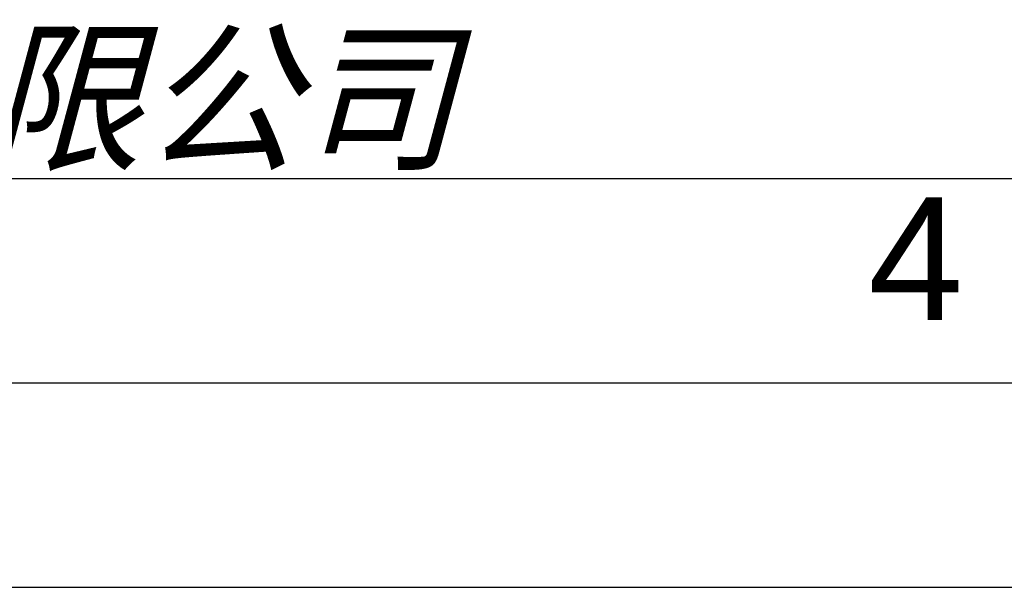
# Model space of a CAD drawing. Header units: millimetres. Extents: x 0 to 420, y 0 to 297.
# Tile 47 of 74: x 338 to 363, y 0 to 14. Entities that reach past the tile are written whole.
import ezdxf

# ---------------------------------------------------------------- set-up
doc = ezdxf.new("R2010")
doc.units = ezdxf.units.MM
doc.header["$LTSCALE"] = 23.1
doc.layers.get('0').update_dxf_attribs({"linetype": 'CONTINUOUS'})
doc.styles.add('TEXTSTYLE_2', font='arial.ttf')
doc.styles.add('TEXTSTYLE_7', font='txt')

# ---------------------------------------------------------------- blocks, each defined once
blk = doc.blocks.new('LOGO_PHASE_NINGBO_BL1', base_point=(320.75, 22.5))
at = {"color": 2, "linetype": 'CONTINUOUS', "style": 'TEXTSTYLE_7', "oblique": 15}
blk.add_text('宁波菲仕电机技术有限公司', height=2.9513, dxfattribs=at).set_placement((303.042, 10.5))

msp = doc.modelspace()

# ---------------------------------------------------------------- linework, layer by layer
at = {"color": 7, "linetype": 'CONTINUOUS'}
msp.add_line((25, 10), (410, 10), dxfattribs=at)
at = {"color": 2, "linetype": 'CONTINUOUS'}
for p, q in [((20, 5), (415, 5)), ((237.25, 0), (420, 0))]:
    msp.add_line(p, q, dxfattribs=at)

# ---------------------------------------------------------------- block references
msp.add_blockref('LOGO_PHASE_NINGBO_BL1', (320.75, 22.49989), dxfattribs=at)

# ---------------------------------------------------------------- texts
at = {"color": 2, "linetype": 'CONTINUOUS', "insert": (359.18334, 9.53753), "char_height": 3, "width": 2.330855, "attachment_point": 1, "line_spacing_factor": 0.9, "style": 'TEXTSTYLE_2'}
msp.add_mtext('4', dxfattribs=at)

doc.saveas('drawing.dxf')
